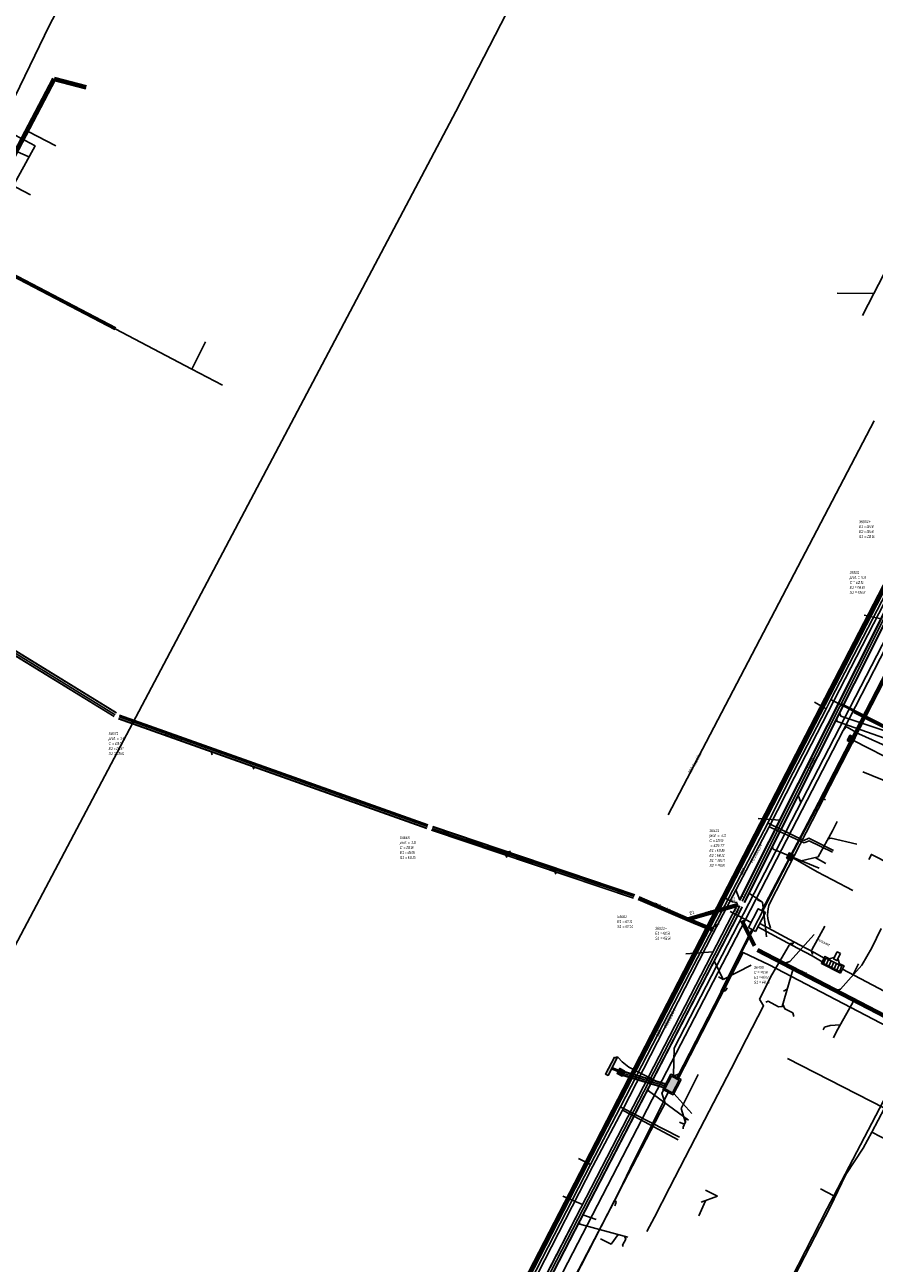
# Model space of a CAD drawing. Header units: metres. Extents: x 2695563 to 2696938, y 1260544 to 1262032.
# Tile 121 of 256: x 2696334 to 2696481, y 1260890 to 1261106. Entities that reach past the tile are written whole.
import ezdxf

# ---------------------------------------------------------------- set-up
doc = ezdxf.new("R2010")
doc.units = ezdxf.units.M
doc.header["$LTSCALE"] = 100
doc.linetypes.add('AUSGEZOGEN', pattern=[0])
doc.linetypes.add('VERDECKT2_S2', pattern=[0.18, 0.1, -0.08])
for name, color, linetype in [('Eau portable_Cadastre des conduites_Conduite', 171, 'AUSGEZOGEN'), ('Eau potable_Cadastre des conduites_Conduite_Texte', 171, 'AUSGEZOGEN'), ('Eau potable_Cadastre des conduites_Tube de protection', 171, 'AUSGEZOGEN'), ('EU_Cadastre des conduites', 24, 'AUSGEZOGEN'), ('EU_Cadastre des conduites – Texte', 7, 'AUSGEZOGEN'), ('EU_Cadastre des conduites_Regard normalisé – Texte', 24, 'AUSGEZOGEN'), ('EU_Cadastre des conduites_Texte entrée-sortie', 24, 'AUSGEZOGEN'), ('Gaz_Cadastre des conduites_Conduite', 32, 'AUSGEZOGEN'), ('Gaz_Cadastre des conduites_Conduite_Texte', 32, 'AUSGEZOGEN'), ('Réseau électrique_Cadastre des conduite_Bord du tracé', 1, 'AUSGEZOGEN'), ('Réseau électrique_Cadastre des conduite_Tronçon de tracé', 1, 'AUSGEZOGEN'), ('Réseau électrique_Cadastre des conduites_Ouvrage_Surface-Ligne-Point', 1, 'AUSGEZOGEN'), ('TV_Cadastre des conduites_CONDUITE', 92, 'AUSGEZOGEN'), ('Télécommunications_SW_Cadastre des conduites_Bord du tracé', 94, 'AUSGEZOGEN'), ('Télécommunications_SW_Cadastre des conduites_Bord du tracé_Texte', 94, 'AUSGEZOGEN'), ('Télécommunications_SW_Cadastre des conduites_Ouvrage', 94, 'AUSGEZOGEN')]:
    doc.layers.add(name, color=color, linetype=linetype)
doc.styles.add('ARIAL', font='arial.ttf')
pattern_1 = [(0, (2703955, 1269100), (4050, 4050), [4050, -4050]), (90, (2703955, 1269100), (-4050, 4050), [4050, -4050])]
pattern_2 = [(0, (2708005, 1273150), (6075, 6075), [6075, -6075]), (90, (2708005, 1273150), (-6075, 6075), [6075, -6075])]

# ---------------------------------------------------------------- blocks, each defined once
blk = doc.blocks.new('COMPLEXOBJECT_1952')
at = {"layer": 'Réseau électrique_Cadastre des conduite_Tronçon de tracé', "color": 1, "linetype": 'AUSGEZOGEN', "transparency": 33554687}
blk.add_line((6470.61, 10970.57), (6471.12, 10971.25), dxfattribs=at)
blk.add_arc((6471.24, 10971.19), 0.129, 54.0887, 152.9935, dxfattribs=at)
blk = doc.blocks.new('COMPLEXOBJECT_1984')
at = {"layer": 'Réseau électrique_Cadastre des conduite_Tronçon de tracé', "color": 1, "linetype": 'AUSGEZOGEN', "transparency": 33554687}
blk.add_line((6435.17, 10900.48), (6435.39, 10900.95), dxfattribs=at)
blk.add_arc((6435.11, 10901.08), 0.304, 334.9834, 83.2386, dxfattribs=at)
blk = doc.blocks.new('COMPLEXOBJECT_1985')
at = {"layer": 'Réseau électrique_Cadastre des conduite_Tronçon de tracé', "color": 1, "linetype": 'AUSGEZOGEN', "transparency": 33554687}
blk.add_line((6454.5, 10938), (6454.69, 10938.38), dxfattribs=at)
blk.add_arc((6454.19, 10938.16), 0.344, 242.1879, 332.45, dxfattribs=at)
blk = doc.blocks.new('COMPLEXOBJECT_2104')
at = {"layer": 'Réseau électrique_Cadastre des conduite_Tronçon de tracé', "color": 1, "linetype": 'AUSGEZOGEN', "transparency": 33554687}
blk.add_line((6462.18, 10953.23), (6485.08, 10997.73), dxfattribs=at)
blk.add_arc((6466.98, 10951.12), 5.24, 156.3172, 205.9977, dxfattribs=at)
blk = doc.blocks.new('COMPLEXOBJECT_2137')
at = {"layer": 'Réseau électrique_Cadastre des conduite_Tronçon de tracé', "color": 1, "linetype": 'AUSGEZOGEN', "transparency": 33554687}
blk.add_line((6475.33, 10983.67), (6474.87, 10983.12), dxfattribs=at)
blk.add_arc((6475.42, 10983.63), 0.104, 61.1932, 157.7684, dxfattribs=at)
blk = doc.blocks.new('COMPLEXOBJECT_2718')
at = {"layer": 'Réseau électrique_Cadastre des conduite_Tronçon de tracé', "color": 1, "linetype": 'AUSGEZOGEN', "transparency": 33554687}
blk.add_line((6462.5, 10940.62), (6465.51, 10945.82), dxfattribs=at)
blk.add_arc((6465.99, 10945.56), 0.548, 73.4063, 151.0637, dxfattribs=at)

msp = doc.modelspace()

# ---------------------------------------------------------------- hatches: boundary and pattern name
at = {"layer": 'Réseau électrique_Cadastre des conduite_Bord du tracé', "lineweight": 18, "transparency": 33554687}
h = msp.add_hatch(dxfattribs=at)
h.set_pattern_fill('MUSTER', color=1, scale=6075, style=0, pattern_type=2)
h.set_pattern_definition(pattern_2)
h.paths.add_polyline_path([(2696466.95, 1260945.58), (2696467.28, 1260946.2), (2696461.36, 1260949.39), (2696461.03, 1260948.77)], flags=0)
h = msp.add_hatch(dxfattribs=at)
h.set_pattern_fill('MUSTER', color=1, scale=6075, style=0, pattern_type=2)
h.set_pattern_definition(pattern_2)
h.paths.add_polyline_path([(2696472.2, 1260942.72), (2696472.52, 1260943.34), (2696470.79, 1260944.34), (2696467.28, 1260946.2), (2696466.95, 1260945.58), (2696470.45, 1260943.73)], flags=0)
at = {"layer": 'Réseau électrique_Cadastre des conduites_Ouvrage_Surface-Ligne-Point', "lineweight": 18, "transparency": 33554687}
h = msp.add_hatch(dxfattribs=at)
h.set_pattern_fill('MUSTER', color=1, scale=4050, style=0, pattern_type=2)
h.set_pattern_definition(pattern_1)
h.paths.add_polyline_path([(2696460.62, 1260947.99), (2696462.36, 1260951.28), (2696461.1, 1260951.93), (2696459.37, 1260948.65)], flags=0)
h = msp.add_hatch(dxfattribs=at)
h.set_pattern_fill('MUSTER', color=1, scale=4050, style=0, pattern_type=2)
h.set_pattern_definition(pattern_1)
h.paths.add_polyline_path([(2696475.38, 1260940.72), (2696476, 1260942), (2696475.2, 1260942.38), (2696474.96, 1260943.1), (2696474.87, 1260943.15), (2696474.76, 1260942.92), (2696474.2, 1260943.21), (2696474.32, 1260943.44), (2696474.22, 1260943.49), (2696473.5, 1260943.23), (2696472.67, 1260943.65), (2696472.06, 1260942.43)], flags=0)
h = msp.add_hatch(dxfattribs=at)
h.set_pattern_fill('MUSTER', color=1, scale=2025, style=0, pattern_type=2)
h.set_pattern_definition([(0, (2699905, 1265050), (2025, 2025), [2025, -2025]), (90, (2699905, 1265050), (-2025, 2025), [2025, -2025])])
h.paths.add_polyline_path([(2696475.39, 1260944.13), (2696474.83, 1260944.43), (2696474.2, 1260943.22), (2696474.76, 1260942.92)], flags=0)
at = {"layer": 'Télécommunications_SW_Cadastre des conduites_Ouvrage', "transparency": 33554687}
for points in [[(2696476.56, 1260981.21), (2696477.45, 1260980.75), (2696477.91, 1260981.64), (2696477.02, 1260982.09)], [(2696465.99, 1260960.74), (2696466.88, 1260960.28), (2696467.33, 1260961.17), (2696466.45, 1260961.63)], [(2696436.08, 1260926.14), (2696434.53, 1260923.18), (2696434.98, 1260922.95), (2696436.53, 1260925.91)], [(2696437.88, 1260923.71), (2696437, 1260924.17), (2696436.54, 1260923.28), (2696437.42, 1260922.82)], [(2696447.67, 1260922.25), (2696445.89, 1260923.17), (2696444.51, 1260920.51), (2696446.29, 1260919.59)], [(2696447.33, 1260922.15), (2696446, 1260922.83), (2696444.85, 1260920.61), (2696446.18, 1260919.93)]]:
    msp.add_hatch(color=7, dxfattribs=at).paths.add_polyline_path(points)

# ---------------------------------------------------------------- linework, layer by layer
at = {"layer": 'Eau portable_Cadastre des conduites_Conduite', "linetype": 'AUSGEZOGEN', "transparency": 33554687}
for p, q in [((2696498.52, 1261038.63), (2696465.09, 1260973.88)), ((2696498.54, 1261038.6), (2696465.12, 1260973.86)), ((2696498.56, 1261038.57), (2696465.14, 1260973.85)), ((2696498.86, 1261038.2), (2696465.53, 1260973.65)), ((2696498.89, 1261038.18), (2696465.56, 1260973.64)), ((2696498.91, 1261038.15), (2696465.59, 1260973.62)), ((2696465.09, 1260973.88), (2696454.84, 1260954)), ((2696465.12, 1260973.86), (2696454.86, 1260953.98)), ((2696465.14, 1260973.85), (2696454.89, 1260953.97)), ((2696465.53, 1260973.65), (2696455.28, 1260953.77)), ((2696465.56, 1260973.64), (2696455.31, 1260953.75)), ((2696465.59, 1260973.62), (2696455.34, 1260953.74)), ((2696454.84, 1260954), (2696430.93, 1260907.73)), ((2696454.86, 1260953.98), (2696430.96, 1260907.71)), ((2696454.89, 1260953.97), (2696430.99, 1260907.7)), ((2696455.28, 1260953.77), (2696431.38, 1260907.5)), ((2696455.31, 1260953.75), (2696431.41, 1260907.49)), ((2696455.34, 1260953.74), (2696431.43, 1260907.47)), ((2696430.93, 1260907.73), (2696392.76, 1260833.71)), ((2696430.96, 1260907.71), (2696392.78, 1260833.7)), ((2696430.99, 1260907.7), (2696392.81, 1260833.68)), ((2696431.38, 1260907.5), (2696393.2, 1260833.48)), ((2696431.41, 1260907.49), (2696393.23, 1260833.47)), ((2696431.43, 1260907.47), (2696393.26, 1260833.45))]:
    msp.add_line(p, q, dxfattribs=at)
at = {"layer": 'Eau portable_Cadastre des conduites_Conduite', "color": 255, "linetype": 'AUSGEZOGEN', "transparency": 33554687}
for p, q in [((2696498.71, 1261038.39), (2696465.34, 1260973.75)), ((2696465.34, 1260973.75), (2696455.09, 1260953.87)), ((2696455.09, 1260953.87), (2696431.18, 1260907.6)), ((2696431.18, 1260907.6), (2696393.01, 1260833.58))]:
    msp.add_line(p, q, dxfattribs=at)
at = {"layer": 'Eau portable_Cadastre des conduites_Conduite', "color": 7, "linetype": 'AUSGEZOGEN', "transparency": 33554687}
for p, q in [((2696472.9, 1260986.71), (2696470.84, 1260987.83)), ((2696431.9, 1260907.48), (2696429.83, 1260908.52))]:
    msp.add_line(p, q, dxfattribs=at)
for points in [[(2696502.51, 1261041.1), (2696501.01, 1261038.6), (2696500.79, 1261038.42), (2696499.34, 1261038), (2696485.76, 1261011.56), (2696473.71, 1260988.29), (2696472.9, 1260986.71), (2696466.37, 1260974.04), (2696462.73, 1260966.82), (2696449.19, 1260940.86), (2696437.14, 1260917.51), (2696431.9, 1260907.48), (2696422.5, 1260889.12), (2696403.71, 1260852.72), (2696403.26, 1260851.83), (2696400.38, 1260846.17)], [(2696473.71, 1260988.29), (2696473.91, 1260988.19), (2696474.79, 1260987.74), (2696475.09, 1260987.59), (2696475.28, 1260987.5), (2696475.5, 1260987.39), (2696486.73, 1260981.67), (2696486.91, 1260981.57), (2696486.99, 1260981.53), (2696487.2, 1260980.9), (2696487.48, 1260980.76)], [(2696462.73, 1260966.82), (2696462.92, 1260966.73), (2696469.02, 1260963.83)], [(2696469.02, 1260963.83), (2696469.87, 1260964.19), (2696474.16, 1260962.07)], [(2696455.09, 1260953.87), (2696455.45, 1260953.69), (2696456.63, 1260953.12), (2696457.43, 1260953.05)], [(2696437.14, 1260917.51), (2696437.32, 1260917.41), (2696447.42, 1260912.23)]]:
    msp.add_lwpolyline(points, dxfattribs=at)
at = {"layer": 'Eau potable_Cadastre des conduites_Tube de protection', "color": 7, "linetype": 'VERDECKT2_S2', "transparency": 33554687}
msp.add_lwpolyline([(2696475.4, 1260987.21), (2696475.59, 1260987.56), (2696486.82, 1260981.84), (2696486.64, 1260981.49), (2696475.4, 1260987.21)], close=True, dxfattribs=at)
at = {"layer": 'EU_Cadastre des conduites', "color": 24, "linetype": 'AUSGEZOGEN', "transparency": 33554687}
for p, q in [((2696481.16, 1261058.92), (2696511.3, 1261117.06)), ((2696339.01, 1261084.57), (2696334.2, 1261087.08)), ((2696334.15, 1261082.7), (2696332.3, 1261083.5)), ((2696334.56, 1261076.06), (2696329.73, 1261078.61)), ((2696474.78, 1261058.94), (2696481.16, 1261058.92)), ((2696479.19, 1261055.06), (2696481.16, 1261058.92)), ((2696362.63, 1261045.74), (2696349.32, 1261052.77)), ((2696365, 1261050.5), (2696362.63, 1261045.74)), ((2696367.95, 1261042.96), (2696362.63, 1261045.74)), ((2696481.23, 1261036.78), (2696445.41, 1260968.26)), ((2696479.48, 1261002.98), (2696482.47, 1261002.36)), ((2696366.18, 1260978.71), (2696365.99, 1260979.27)), ((2696373.4, 1260976.2), (2696373.23, 1260976.69)), ((2696479.28, 1260975.74), (2696484.27, 1260973.71)), ((2696468.49, 1260970.38), (2696468.03, 1260971.71)), ((2696461.07, 1260967.64), (2696464.85, 1260967.34)), ((2696474.8, 1260967.09), (2696473.99, 1260965.46)), ((2696418.01, 1260961.97), (2696417.6, 1260961.77)), ((2696417.39, 1260960.82), (2696417.22, 1260961.27)), ((2696472.86, 1260959.8), (2696470.98, 1260960.82)), ((2696425.9, 1260957.95), (2696425.75, 1260958.39)), ((2696457.2, 1260955.24), (2696457.86, 1260953.44)), ((2696461.84, 1260953.09), (2696459.46, 1260954.66)), ((2696460.95, 1260953.51), (2696461.84, 1260953.09)), ((2696462.41, 1260948.15), (2696461.84, 1260953.09)), ((2696454.32, 1260949.4), (2696452.94, 1260948.58)), ((2696462.54, 1260947.08), (2696462.41, 1260948.15)), ((2696482.43, 1260948.49), (2696480.81, 1260945.17)), ((2696448.51, 1260944.09), (2696453.24, 1260944.44)), ((2696455, 1260939.65), (2696453.42, 1260942.88)), ((2696459.88, 1260942.12), (2696455, 1260939.65)), ((2696465.25, 1260934.95), (2696467.17, 1260941.51)), ((2696478.53, 1260942.37), (2696477.56, 1260940.37)), ((2696454.19, 1260940.09), (2696455, 1260939.65)), ((2696465.46, 1260937.61), (2696466.13, 1260937.97)), ((2696473.59, 1260931.62), (2696475.35, 1260931.78)), ((2696474.16, 1260929.52), (2696474.67, 1260930.58)), ((2696450.63, 1260923.14), (2696447.7, 1260917.24)), ((2696447.7, 1260917.24), (2696448.41, 1260914.98)), ((2696427.13, 1260901.98), (2696430.54, 1260900.53)), ((2696451.14, 1260900.93), (2696454.02, 1260901.96)), ((2696454.02, 1260901.96), (2696451.93, 1260903)), ((2696450.75, 1260898.54), (2696451.94, 1260901.17)), ((2696432.93, 1260897.89), (2696430.6, 1260898.7))]:
    msp.add_line(p, q, dxfattribs=at)
at = {"layer": 'EU_Cadastre des conduites', "linetype": 'AUSGEZOGEN', "transparency": 33554687}
for p, q in [((2696338.45, 1261096.34), (2696325.95, 1261072.57)), ((2696338.47, 1261096.33), (2696325.97, 1261072.56)), ((2696338.48, 1261096.32), (2696325.99, 1261072.55)), ((2696338.89, 1261096.1), (2696326.4, 1261072.34)), ((2696338.91, 1261096.09), (2696326.41, 1261072.33)), ((2696338.93, 1261096.09), (2696326.43, 1261072.32)), ((2696344.19, 1261094.51), (2696338.62, 1261095.97)), ((2696344.18, 1261094.49), (2696338.62, 1261095.95)), ((2696344.19, 1261094.53), (2696338.63, 1261095.99)), ((2696344.31, 1261095), (2696338.75, 1261096.45)), ((2696344.31, 1261094.98), (2696338.75, 1261096.43)), ((2696344.32, 1261095.02), (2696338.76, 1261096.47)), ((2696349.26, 1261052.66), (2696323, 1261066.38)), ((2696349.25, 1261052.64), (2696323, 1261066.36)), ((2696349.27, 1261052.67), (2696323.01, 1261066.4)), ((2696349.39, 1261052.91), (2696323.13, 1261066.63)), ((2696349.4, 1261052.92), (2696323.14, 1261066.65)), ((2696349.41, 1261052.94), (2696323.15, 1261066.66)), ((2696349.5, 1260985.97), (2696293.27, 1261020.56)), ((2696349.51, 1260985.99), (2696293.28, 1261020.58)), ((2696349.52, 1260986.01), (2696293.29, 1261020.6)), ((2696349.1, 1260985.33), (2696292.87, 1261019.92)), ((2696349.12, 1260985.35), (2696292.89, 1261019.94)), ((2696349.13, 1260985.37), (2696292.9, 1261019.96)), ((2696457.85, 1260953.46), (2696483.34, 1261004.18)), ((2696457.86, 1260953.45), (2696483.36, 1261004.17)), ((2696457.88, 1260953.44), (2696483.37, 1261004.16)), ((2696458.65, 1260953.05), (2696484.14, 1261003.77)), ((2696458.67, 1260953.04), (2696484.16, 1261003.77)), ((2696458.69, 1260953.04), (2696484.18, 1261003.76)), ((2696403.46, 1260965.91), (2696349.87, 1260984.98)), ((2696403.48, 1260965.95), (2696349.88, 1260985.02)), ((2696403.47, 1260965.93), (2696349.88, 1260985)), ((2696403.66, 1260966.48), (2696350.07, 1260985.54)), ((2696403.68, 1260966.51), (2696350.08, 1260985.58)), ((2696403.67, 1260966.49), (2696350.08, 1260985.56)), ((2696439.61, 1260954.35), (2696404.5, 1260966.22)), ((2696439.41, 1260953.75), (2696404.29, 1260965.61)), ((2696439.42, 1260953.79), (2696404.3, 1260965.65)), ((2696439.42, 1260953.77), (2696404.3, 1260965.63)), ((2696439.6, 1260954.31), (2696404.48, 1260966.18)), ((2696439.61, 1260954.33), (2696404.49, 1260966.2)), ((2696448.73, 1260949.9), (2696440.2, 1260953.57)), ((2696448.74, 1260949.92), (2696440.21, 1260953.59)), ((2696448.75, 1260949.94), (2696440.22, 1260953.61)), ((2696448.89, 1260950.27), (2696440.36, 1260953.94)), ((2696448.9, 1260950.29), (2696440.37, 1260953.96)), ((2696448.91, 1260950.31), (2696440.38, 1260953.98)), ((2696430.22, 1260899.97), (2696457.47, 1260952.67)), ((2696430.24, 1260899.96), (2696457.49, 1260952.66)), ((2696430.25, 1260899.95), (2696457.51, 1260952.65)), ((2696431.02, 1260899.55), (2696458.27, 1260952.25)), ((2696431.04, 1260899.54), (2696458.29, 1260952.25)), ((2696431.05, 1260899.53), (2696458.31, 1260952.24)), ((2696457.54, 1260952.84), (2696448.76, 1260950.32)), ((2696457.55, 1260952.82), (2696448.76, 1260950.3)), ((2696457.55, 1260952.8), (2696448.77, 1260950.28)), ((2696457.65, 1260952.45), (2696448.87, 1260949.93)), ((2696457.66, 1260952.43), (2696448.87, 1260949.91)), ((2696457.66, 1260952.41), (2696448.88, 1260949.9)), ((2696453.17, 1260948.02), (2696448.73, 1260949.9)), ((2696453.17, 1260948.04), (2696448.74, 1260949.92)), ((2696453.18, 1260948.06), (2696448.75, 1260949.94)), ((2696453.32, 1260948.39), (2696448.89, 1260950.27)), ((2696453.33, 1260948.41), (2696448.9, 1260950.29)), ((2696453.34, 1260948.42), (2696448.91, 1260950.31)), ((2696460.26, 1260945.42), (2696458.08, 1260949.76)), ((2696460.28, 1260945.43), (2696458.1, 1260949.77)), ((2696460.3, 1260945.44), (2696458.12, 1260949.78)), ((2696460.57, 1260945.58), (2696458.39, 1260949.91)), ((2696460.59, 1260945.59), (2696458.41, 1260949.92)), ((2696460.61, 1260945.6), (2696458.43, 1260949.93)), ((2696488.33, 1260930.73), (2696461.05, 1260944.93)), ((2696488.34, 1260930.75), (2696461.06, 1260944.94)), ((2696488.35, 1260930.77), (2696461.07, 1260944.96)), ((2696488.15, 1260930.38), (2696460.87, 1260944.57)), ((2696488.15, 1260930.39), (2696460.88, 1260944.59)), ((2696488.16, 1260930.41), (2696460.89, 1260944.61)), ((2696417.74, 1260875.84), (2696430.22, 1260899.97)), ((2696417.76, 1260875.83), (2696430.24, 1260899.96)), ((2696417.78, 1260875.82), (2696430.25, 1260899.95)), ((2696418.54, 1260875.42), (2696431.02, 1260899.55)), ((2696418.56, 1260875.41), (2696431.04, 1260899.54)), ((2696418.58, 1260875.41), (2696431.05, 1260899.53))]:
    msp.add_line(p, q, dxfattribs=at)
at = {"layer": 'EU_Cadastre des conduites', "color": 255, "transparency": 33554687}
for p, q in [((2696338.69, 1261096.21), (2696326.19, 1261072.44)), ((2696344.25, 1261094.76), (2696338.69, 1261096.21)), ((2696349.33, 1261052.79), (2696323.07, 1261066.51)), ((2696349.31, 1260985.67), (2696293.08, 1261020.26)), ((2696458.27, 1260953.25), (2696483.76, 1261003.97)), ((2696403.57, 1260966.21), (2696349.98, 1260985.28)), ((2696439.51, 1260954.05), (2696404.39, 1260965.91)), ((2696448.82, 1260950.11), (2696440.29, 1260953.78)), ((2696430.64, 1260899.75), (2696457.89, 1260952.45)), ((2696457.6, 1260952.63), (2696448.82, 1260950.11)), ((2696453.25, 1260948.22), (2696448.82, 1260950.11)), ((2696460.44, 1260945.51), (2696458.26, 1260949.84)), ((2696488.25, 1260930.57), (2696460.97, 1260944.77)), ((2696418.16, 1260875.62), (2696430.64, 1260899.75))]:
    msp.add_line(p, q, dxfattribs=at)
at = {"layer": 'EU_Cadastre des conduites', "color": 24, "linetype": 'AUSGEZOGEN', "transparency": 33554687}
for points in [[(2696483.26, 1260982.83), (2696475.45, 1260985.43), (2696475.21, 1260985.98)], [(2696487.15, 1260980.13), (2696474.8, 1260984.49), (2696474.68, 1260984.9)], [(2696473.99, 1260965.46), (2696471.53, 1260960.98), (2696468.54, 1260960.29)], [(2696478.2, 1260963.14), (2696473.74, 1260964.23), (2696473.33, 1260964.12)], [(2696471.66, 1260959), (2696463.7, 1260962.3), (2696463.54, 1260962.73)], [(2696470.81, 1260947.48), (2696466.59, 1260942.76), (2696465.88, 1260942.52)], [(2696480.81, 1260945.17), (2696479.1, 1260942.1), (2696475.41, 1260937.93), (2696474.81, 1260937.8)], [(2696462.41, 1260935.72), (2696462.83, 1260935.85), (2696464.61, 1260934.91), (2696465.29, 1260934.97)], [(2696467.3, 1260933.22), (2696467.09, 1260933.84), (2696465.7, 1260934.52), (2696465.36, 1260935.34)], [(2696474.67, 1260930.58), (2696477.53, 1260935.63), (2696477.51, 1260936.06)], [(2696472.38, 1260930.89), (2696472.61, 1260931.33), (2696473.59, 1260931.62)], [(2696448.94, 1260915.18), (2696442.02, 1260920.26), (2696441.91, 1260920.57)], [(2696447.38, 1260914.86), (2696448.05, 1260914.54), (2696448.35, 1260914.64)], [(2696448.02, 1260913.7), (2696448.01, 1260913.98), (2696448.46, 1260914.91), (2696448.52, 1260915.49)], [(2696438.42, 1260894.83), (2696430.07, 1260897.1), (2696429.95, 1260897.45)], [(2696433.69, 1260894.57), (2696435.51, 1260893.65), (2696436.72, 1260895.29)], [(2696437.58, 1260893.2), (2696437.5, 1260893.43), (2696438.05, 1260894.52), (2696437.83, 1260894.99)]]:
    msp.add_lwpolyline(points, dxfattribs=at)
at = {"layer": 'Gaz_Cadastre des conduites_Conduite', "color": 32, "linetype": 'AUSGEZOGEN', "transparency": 33554687}
for points in [[(2696400.63, 1260845.43), (2696422.75, 1260888.51), (2696432.35, 1260907.19), (2696437.5, 1260916.95), (2696453.27, 1260947.67), (2696462.99, 1260966.19), (2696467.37, 1260974.82), (2696486.01, 1261010.9), (2696499.4, 1261036.94), (2696499.54, 1261037.2)], [(2696462.99, 1260966.19), (2696463.38, 1260966.01), (2696469.09, 1260963.4)], [(2696469.09, 1260963.4), (2696469.94, 1260963.72), (2696474.01, 1260961.79)], [(2696437.5, 1260916.95), (2696437.85, 1260916.76), (2696447.19, 1260911.77)]]:
    msp.add_lwpolyline(points, dxfattribs=at)
at = {"layer": 'Réseau électrique_Cadastre des conduite_Bord du tracé', "color": 1, "linetype": 'AUSGEZOGEN', "transparency": 33554687}
for points in [[(2696466.95, 1260945.58), (2696467.28, 1260946.2), (2696461.36, 1260949.39), (2696461.03, 1260948.77), (2696466.95, 1260945.58)], [(2696472.2, 1260942.72), (2696472.52, 1260943.34), (2696470.79, 1260944.34), (2696467.28, 1260946.2), (2696466.95, 1260945.58), (2696470.45, 1260943.73), (2696472.2, 1260942.72)]]:
    msp.add_lwpolyline(points, close=True, dxfattribs=at)
at = {"layer": 'Réseau électrique_Cadastre des conduite_Tronçon de tracé', "color": 1, "linetype": 'AUSGEZOGEN', "transparency": 33554687}
for p, q in [((2696471.58, 1260970.38), (2696488.61, 1261003.5)), ((2696478.6, 1260982.34), (2696476.44, 1260983.54)), ((2696458.88, 1260950.07), (2696475.84, 1260982.93)), ((2696486.45, 1260978.76), (2696478.6, 1260982.34)), ((2696472.29, 1260971.1), (2696472.79, 1260970.85)), ((2696461.73, 1260951.61), (2696471.58, 1260970.38)), ((2696458.88, 1260950.07), (2696456.23, 1260951.48)), ((2696444.41, 1260922.13), (2696458.88, 1260950.07)), ((2696459.85, 1260949.55), (2696458.88, 1260950.07)), ((2696455.81, 1260939.94), (2696459.97, 1260948.33)), ((2696470.41, 1260944.77), (2696472.64, 1260948.92)), ((2696461.28, 1260936.24), (2696463.47, 1260940.43)), ((2696489.64, 1260934.11), (2696475.72, 1260941.42)), ((2696454.71, 1260937.81), (2696455.35, 1260939.05)), ((2696455.35, 1260939.05), (2696455.81, 1260939.94)), ((2696454.71, 1260937.81), (2696455, 1260937.66)), ((2696456.36, 1260924.09), (2696459.06, 1260929.31)), ((2696451.01, 1260913.74), (2696456.36, 1260924.09)), ((2696406.09, 1260848.12), (2696444.41, 1260922.13)), ((2696436.12, 1260901.19), (2696443.97, 1260916.38)), ((2696448.4, 1260908.68), (2696451.01, 1260913.74)), ((2696445.68, 1260903.42), (2696448.4, 1260908.68)), ((2696443.04, 1260898.33), (2696445.68, 1260903.42)), ((2696417.61, 1260865.41), (2696436.12, 1260901.19)), ((2696441.73, 1260895.8), (2696443.04, 1260898.33))]:
    msp.add_line(p, q, dxfattribs=at)
for points in [[(2696304.85, 1261029.08), (2696335.37, 1261084.55), (2696329.29, 1261087.83), (2696337.86, 1261105.57), (2696378.03, 1261181.21)], [(2696475.84, 1260982.93), (2696486.55, 1261003.8), (2696507.06, 1261043.51)], [(2696443.97, 1260916.38), (2696444.89, 1260918.15), (2696444.32, 1260919.88), (2696445.8, 1260922.63), (2696447.42, 1260923.25), (2696454.37, 1260936.69), (2696454.71, 1260937.81)], [(2696459.06, 1260929.31), (2696462.03, 1260935.05), (2696461.28, 1260936.24)], [(2696443.56, 1260921.83), (2696438.61, 1260924.38), (2696437.41, 1260925.31), (2696436.71, 1260926.08)]]:
    msp.add_lwpolyline(points, dxfattribs=at)
for centre, radius, start, end in [((2696470.96, 1260944.53), 0.605, 157.3025, 235.6796), ((2696436.53, 1260925.91), 0.251, 43.1222, 152.5845), ((2696443.84, 1260922.4), 0.635, 243.8089, 334.5439)]:
    msp.add_arc(centre, radius, start, end, dxfattribs=at)
at = {"layer": 'Réseau électrique_Cadastre des conduites_Ouvrage_Surface-Ligne-Point', "color": 1, "linetype": 'AUSGEZOGEN', "transparency": 33554687}
for points in [[(2696460.62, 1260947.99), (2696462.36, 1260951.28), (2696461.1, 1260951.93), (2696459.37, 1260948.65), (2696460.62, 1260947.99)], [(2696475.38, 1260940.72), (2696476, 1260942), (2696475.2, 1260942.38), (2696474.96, 1260943.1), (2696474.87, 1260943.15), (2696474.76, 1260942.92), (2696474.2, 1260943.21), (2696474.32, 1260943.44), (2696474.22, 1260943.49), (2696473.5, 1260943.23), (2696472.67, 1260943.65), (2696472.06, 1260942.43), (2696475.38, 1260940.72)], [(2696472.42, 1260942.43), (2696472.86, 1260943.32), (2696473.33, 1260943.09), (2696472.88, 1260942.2), (2696472.42, 1260942.43)], [(2696472.88, 1260942.2), (2696473.34, 1260941.97), (2696473.79, 1260942.86), (2696473.33, 1260943.09), (2696472.88, 1260942.2)], [(2696473.79, 1260942.86), (2696473.34, 1260941.97), (2696473.81, 1260941.74), (2696474.25, 1260942.63), (2696473.79, 1260942.86)], [(2696473.81, 1260941.74), (2696474.27, 1260941.51), (2696474.71, 1260942.4), (2696474.25, 1260942.63), (2696473.81, 1260941.74)], [(2696475.39, 1260944.13), (2696474.83, 1260944.43), (2696474.2, 1260943.22), (2696474.76, 1260942.92), (2696475.39, 1260944.13)], [(2696474.27, 1260941.51), (2696474.73, 1260941.28), (2696475.18, 1260942.17), (2696474.71, 1260942.4), (2696474.27, 1260941.51)], [(2696474.73, 1260941.28), (2696475.19, 1260941.04), (2696475.64, 1260941.94), (2696475.18, 1260942.17), (2696474.73, 1260941.28)]]:
    msp.add_lwpolyline(points, close=True, dxfattribs=at)
at = {"layer": 'TV_Cadastre des conduites_CONDUITE', "color": 92, "linetype": 'AUSGEZOGEN', "transparency": 33554687}
for p, q in [((2696466.19, 1260925.9), (2696483.06, 1260917.25)), ((2696483.06, 1260917.25), (2696480.84, 1260913.09)), ((2696480.84, 1260913.09), (2696483.97, 1260911.49))]:
    msp.add_line(p, q, dxfattribs=at)
for points in [[(2696677.04, 1261629.23), (2696658.1, 1261573.98), (2696530.87, 1261328), (2696408.49, 1261090.51), (2696318.83, 1260920.87), (2696318.83, 1260899.06), (2696246.12, 1260788.79)], [(2696502.26, 1260957.93), (2696501.42, 1260956.32), (2696495.59, 1260959.38), (2696495.3, 1260958.83), (2696486.14, 1260963.63), (2696484.1, 1260959.67), (2696480.75, 1260961.39), (2696480.29, 1260960.52)], [(2696467.37, 1260888.08), (2696473.58, 1260900.07), (2696476.34, 1260905.72), (2696479.35, 1260910.33), (2696480.84, 1260913.09)]]:
    msp.add_lwpolyline(points, dxfattribs=at)
at = {"layer": 'Télécommunications_SW_Cadastre des conduites_Bord du tracé', "color": 94, "linetype": 'AUSGEZOGEN', "transparency": 33554687}
for p, q in [((2696447, 1260922.6), (2696466.49, 1260960.48)), ((2696487.96, 1260928.35), (2696474.22, 1260902.05)), ((2696446.4, 1260919.81), (2696449.55, 1260916.33)), ((2696474.22, 1260902.05), (2696471.91, 1260903.24))]:
    msp.add_line(p, q, dxfattribs=at)
at = {"layer": 'Télécommunications_SW_Cadastre des conduites_Bord du tracé', "linetype": 'AUSGEZOGEN', "transparency": 33554687}
for p, q in [((2696436.72, 1260923.62), (2696435.53, 1260924.13)), ((2696435.57, 1260924.21), (2696435.58, 1260924.2)), ((2696436.82, 1260923.85), (2696435.63, 1260924.35)), ((2696435.74, 1260924.4), (2696435.75, 1260924.39)), ((2696444.94, 1260921.47), (2696437.76, 1260923.6)), ((2696444.95, 1260921.5), (2696437.77, 1260923.63)), ((2696444.96, 1260921.52), (2696437.78, 1260923.65)), ((2696444.74, 1260920.8), (2696437.56, 1260922.93)), ((2696444.75, 1260920.83), (2696437.57, 1260922.96)), ((2696444.76, 1260920.85), (2696437.58, 1260922.98))]:
    msp.add_line(p, q, dxfattribs=at)
at = {"layer": 'Télécommunications_SW_Cadastre des conduites_Bord du tracé', "color": 255, "transparency": 33554687}
for p, q in [((2696436.77, 1260923.73), (2696435.58, 1260924.24)), ((2696435.65, 1260924.3), (2696435.66, 1260924.29)), ((2696444.85, 1260921.16), (2696437.67, 1260923.29))]:
    msp.add_line(p, q, dxfattribs=at)
at = {"layer": 'Télécommunications_SW_Cadastre des conduites_Bord du tracé', "color": 94, "linetype": 'AUSGEZOGEN', "transparency": 33554687}
for points in [[(2696446.33, 1260922.95), (2696446.49, 1260927.7), (2696530.89, 1261091.27)], [(2696477.66, 1260981.76), (2696486.57, 1260998.79), (2696507.11, 1261038.6), (2696525.99, 1261075.02)], [(2696477.27, 1260980.84), (2696475.96, 1260978.29), (2696466.94, 1260961.37)], [(2696494.48, 1260972.52), (2696485.59, 1260977.11), (2696477.67, 1260981.18)], [(2696477.55, 1260955.13), (2696473.99, 1260956.96), (2696471.33, 1260958.34), (2696467.13, 1260960.78)], [(2696487.49, 1260929.4), (2696462.99, 1260942.2), (2696458.46, 1260944.32), (2696447.22, 1260922.49)], [(2696407.4, 1260845.96), (2696409.92, 1260850.95), (2696435.39, 1260899.81), (2696436.25, 1260901.45), (2696438.83, 1260906.8), (2696445.41, 1260920.04)], [(2696447.85, 1260856.69), (2696449.63, 1260855.77), (2696450.34, 1260855.41), (2696473.08, 1260899.81), (2696474.22, 1260902.05)]]:
    msp.add_lwpolyline(points, dxfattribs=at)
at = {"layer": 'Télécommunications_SW_Cadastre des conduites_Ouvrage', "color": 94, "transparency": 33554687}
for points in [[(2696476.56, 1260981.21), (2696477.45, 1260980.75), (2696477.91, 1260981.64), (2696477.02, 1260982.09), (2696476.56, 1260981.21)], [(2696465.99, 1260960.74), (2696466.88, 1260960.28), (2696467.33, 1260961.17), (2696466.45, 1260961.63), (2696465.99, 1260960.74)], [(2696436.08, 1260926.14), (2696434.53, 1260923.18), (2696434.98, 1260922.95), (2696436.53, 1260925.91), (2696436.08, 1260926.14)], [(2696437.88, 1260923.71), (2696437, 1260924.17), (2696436.54, 1260923.28), (2696437.42, 1260922.82), (2696437.88, 1260923.71)], [(2696447.67, 1260922.25), (2696445.89, 1260923.17), (2696444.51, 1260920.51), (2696446.29, 1260919.59), (2696447.67, 1260922.25)], [(2696447.33, 1260922.15), (2696446, 1260922.83), (2696444.85, 1260920.61), (2696446.18, 1260919.93), (2696447.33, 1260922.15)]]:
    msp.add_lwpolyline(points, close=True, dxfattribs=at)

# ---------------------------------------------------------------- block references
at = {"layer": 'Réseau électrique_Cadastre des conduite_Tronçon de tracé', "color": 1, "linetype": 'AUSGEZOGEN', "lineweight": -3, "transparency": 33554687}
for name in ['COMPLEXOBJECT_2104', 'COMPLEXOBJECT_2137', 'COMPLEXOBJECT_1952', 'COMPLEXOBJECT_2718', 'COMPLEXOBJECT_1985', 'COMPLEXOBJECT_1984']:
    msp.add_blockref(name, (2690000.97, 1249999.81), dxfattribs=at)

# ---------------------------------------------------------------- texts
at = {"layer": 'Eau potable_Cadastre des conduites_Conduite_Texte', "color": 7, "transparency": 33554687, "char_height": 0.5543, "attachment_point": 5, "style": 'ARIAL'}
for s, insert, width, rotation in [('\\A1;{\\fArial|i1|b0;\\H0.554263;\\W0.700000;\\C7;500}\\P', (2696459.75, 1260962.9), 1.1063, 62.721), ('\\A1;{\\fArial|i1|b0;\\H0.554263;\\W0.700000;\\C7;150}\\P', (2696458.36, 1260958.43), 1.1001, 62.4519), ('\\A1;{\\fArial|i1|b0;\\H0.554263;\\W0.700000;\\C7;150}\\P', (2696443.75, 1260930.31), 1.1001, 62.6976), ('\\A1;{\\fArial|i1|b0;\\H0.554263;\\W0.700000;\\C7;500}\\P', (2696442.07, 1260928.67), 1.1063, 62.6778)]:
    msp.add_mtext(s, dxfattribs=dict(at, insert=insert, width=width, rotation=rotation))
at = {"layer": 'EU_Cadastre des conduites – Texte', "color": 24, "transparency": 33554687, "char_height": 0.5571, "width": 6, "attachment_point": 5, "style": 'ARIAL'}
for s, insert, rotation in [('\\A1;{\\fArial|b0|i1|c0|p34;\\W0.7;< \\W0.49;600 Tuyau béton}', (2696359.31, 1260981.97), 340.3206), ('\\A1;{\\fArial|b0|i1|c0|p34;\\W0.7;200 \\W0.49;Tuyau béton}', (2696450.14, 1260977.22), 61.4115), ('\\A1;{\\fArial|i1|b0;\\H0.557054;\\W0.700000;\\C24;> \\W0.490000;e 900/1350}\\P', (2696470.08, 1260976.73), 63.1026), ('\\A1;{\\fArial|b0|i1|c0|p34;\\W0.7;< \\W0.49;600 Tuyau béton}', (2696390.03, 1260971.02), 340.4538), ('\\A1;{\\fArial|b0|i1|c0|p34;\\W0.7;< \\W0.49;600 Tuyau béton}', (2696415.26, 1260962.22), 342.1026), ('\\A1;{\\fArial|b0|i1|c0|p34;\\W0.7;< \\W0.49;400 Tuyau béton}', (2696444.28, 1260952.19), 337.0149), ('\\A1;{\\fArial|b0|i1|c0|p34;\\W0.7;< \\W0.49;400 Tuyau béton}', (2696453.25, 1260951.42), 16.2279), ('\\A1;{\\fArial|b0|i1|c0|p34;\\W0.7;400 \\W0.49;Tuyau béton}', (2696450.11, 1260949.54), 337.6566), ('\\A1;{\\fArial|b0|i1|c0|p34;\\W0.7;< \\W0.49;350 Tuyau grès}', (2696459.25, 1260947.87), 296.2813), ('\\A1;{\\fArial|b0|i1|c0|p34;\\W0.7;< \\W0.49;400 Tuyau grès}', (2696469.51, 1260940.43), 332.6229)]:
    msp.add_mtext(s, dxfattribs=dict(at, insert=insert, rotation=rotation))
at = {"layer": 'EU_Cadastre des conduites_Regard normalisé – Texte', "color": 24, "transparency": 33554687, "char_height": 0.5064, "attachment_point": 1, "line_spacing_factor": 1.024096, "style": 'ARIAL'}
for s, insert, width in [('\\A1;{\\fArial|b0|i1|c0|p34;\\W0.69464;36551+}\\P{\\fArial|b0|i1|c0|p34;\\H0.99721x;\\W0.69464;E1 \\W0.48625;= 438.36}\\P{\\fArial|b0|i1|c0|p34;\\H0.99721x;\\W0.69464;E2 \\W0.48625;= 438.45}\\P{\\fArial|b0|i1|c0|p34;\\H0.99721x;\\W0.69464;S1 =\\W0.48625; 438.36}', (2696478.6, 1261019.48), 2.8122), ('\\A1;{\\fArial|b0|i1|c0|p34;\\W0.69496;36531}\\P{\\fArial|b0|i1|c0|p34;\\H0.99721x;\\W0.69496;prof. = \\W0.48647; 5.24}\\P{\\fArial|b0|i1|c0|p34;\\H0.99721x;\\W0.69496;C =\\W0.48647; 443.92}\\P{\\fArial|b0|i1|c0|p34;\\H0.99721x;\\W0.69496;E1 \\W0.48647;= 438.69}\\P{\\fArial|b0|i1|c0|p34;\\H0.99721x;\\W0.69496;S1 =\\W0.48647; 438.68}', (2696476.98, 1261010.65), 2.8365), ('\\A1;{\\fArial|b0|i1|c0|p34;\\W0.69709;54671}\\P{\\fArial|b0|i1|c0|p34;\\H0.99721x;\\W0.69709;prof. = \\W0.48796; 3.46}\\P{\\fArial|b0|i1|c0|p34;\\H0.99721x;\\W0.69709;C =\\W0.48796; 439.07}\\P{\\fArial|b0|i1|c0|p34;\\H0.99721x;\\W0.69709;E1 \\W0.48796;= 435.67}\\P{\\fArial|b0|i1|c0|p34;\\H0.99721x;\\W0.69709;S1 =\\W0.48796; 435.61}', (2696348.16, 1260982.64), 2.8452), ('\\A1;{\\fArial|b0|i1|c0|p34;\\W0.69532;54665}\\P{\\fArial|b0|i1|c0|p34;\\H0.99721x;\\W0.69532;prof. = \\W0.48672; 2.31}\\P{\\fArial|b0|i1|c0|p34;\\H0.99721x;\\W0.69532;C =\\W0.48672; 438.86}\\P{\\fArial|b0|i1|c0|p34;\\H0.99721x;\\W0.69532;E1 \\W0.48672;= 436.55}\\P{\\fArial|b0|i1|c0|p34;\\H0.99721x;\\W0.69532;S1 =\\W0.48672; 436.55}', (2696398.78, 1260964.55), 2.8414), ('\\A1;{\\fArial|b0|i1|c0|p34;\\W0.69641;36521}\\P{\\fArial|b0|i1|c0|p34;\\H0.99721x;\\W0.69641;prof. = \\W0.48749; 4.12}\\P{\\fArial|b0|i1|c0|p34;\\H0.99721x;\\W0.69641;C =\\W0.48749; 443.89}\\P{\\fArial|b0|i1|c0|p34;\\H0.99721x;\\W0.69641; = 439.77}\\P{\\fArial|b0|i1|c0|p34;\\H0.99721x;\\W0.69641;E1 \\W0.48749;= 439.89}\\P{\\fArial|b0|i1|c0|p34;\\H0.99721x;\\W0.69641;E2 \\W0.48749;= 440.14}\\P{\\fArial|b0|i1|c0|p34;\\H0.99721x;\\W0.69641;S1 =\\W0.48749; 439.77}\\P{\\fArial|b0|i1|c0|p34;\\H0.99721x;\\W0.69641;S2 =\\W0.48749; 440.04}', (2696452.6, 1260965.77), 2.8424), ('\\A1;{\\fArial|b0|i1|c0|p34;\\W0.69314;54661}\\P{\\fArial|b0|i1|c0|p34;\\H0.99721x;\\W0.69314;E1 \\W0.4852;= 437.14}\\P{\\fArial|b0|i1|c0|p34;\\H0.99721x;\\W0.69314;S1 =\\W0.4852; 437.14}', (2696436.56, 1260950.82), 2.8057), ('\\A1;{\\fArial|b0|i1|c0|p34;\\W0.69464;36521+}\\P{\\fArial|b0|i1|c0|p34;\\H0.99721x;\\W0.69464;E1 \\W0.48625;= 438.56}\\P{\\fArial|b0|i1|c0|p34;\\H0.99721x;\\W0.69464;S1 =\\W0.48625; 438.56}', (2696443.16, 1260948.79), 2.8122), ('\\A1;{\\fArial|b0|i1|c0|p34;\\W0.69518;36499}\\P{\\fArial|b0|i1|c0|p34;\\H0.99721x;\\W0.69518;C =\\W0.48663; 443.90}\\P{\\fArial|b0|i1|c0|p34;\\H0.99721x;\\W0.69518;E1 \\W0.48663;= 440.57}\\P{\\fArial|b0|i1|c0|p34;\\H0.99721x;\\W0.69518;S1 =\\W0.48663; 440.46}', (2696460.33, 1260942), 2.8408)]:
    msp.add_mtext(s, dxfattribs=dict(at, insert=insert, width=width))
at = {"layer": 'EU_Cadastre des conduites_Regard normalisé – Texte', "color": 24, "transparency": 33554687, "insert": (2696471.4, 1260946.94), "char_height": 0.4811, "width": 2.2457, "attachment_point": 1, "rotation": 332.8884, "style": 'ARIAL'}
msp.add_mtext('\\A1;{\\fArial|b0|i1|c0|p34;\\H1x;\\W0.7;recouvert}', dxfattribs=at)
at = {"layer": 'EU_Cadastre des conduites_Texte entrée-sortie', "color": 24, "transparency": 33554687, "char_height": 0.5571, "attachment_point": 7, "style": 'ARIAL'}
for s, insert, width, rotation in [('\\A1;{\\fArial|i1|b0;\\H0.557054;\\W0.700000;\\C24;A2}\\P', (2696456.36, 1260953.17), 0.8638, 16.5456), ('\\A1;{\\fArial|i1|b0;\\H0.557054;\\W0.700000;\\C24;A1}\\P', (2696458.69, 1260953.66), 0.8554, 63.3159), ('\\A1;{\\fArial|i1|b0;\\H0.557054;\\W0.700000;\\C24;E1}\\P', (2696449.23, 1260950.87), 0.8554, 18.2619), ('\\A1;{\\fArial|i1|b0;\\H0.557054;\\W0.700000;\\C24;E1}\\P', (2696457.45, 1260951.1), 0.8554, 62.6562)]:
    msp.add_mtext(s, dxfattribs=dict(at, insert=insert, width=width, rotation=rotation))
at = {"layer": 'Gaz_Cadastre des conduites_Conduite_Texte', "color": 32, "transparency": 33554687, "char_height": 0.5583, "width": 3.0577, "attachment_point": 5, "style": 'ARIAL'}
for insert, rotation in [((2696460.73, 1260961.56), 62.2989), ((2696445.7, 1260932.91), 62.8263)]:
    msp.add_mtext('\\A1;{\\fArial|i1|b0;\\H0.558250;\\W0.700000;\\C32;PE180/16.4}\\P', dxfattribs=dict(at, insert=insert, rotation=rotation))
at = {"layer": 'Télécommunications_SW_Cadastre des conduites_Bord du tracé_Texte', "color": 94, "transparency": 33554687, "insert": (2696439.98, 1260922.46), "char_height": 0.5064, "width": 1.2818, "attachment_point": 5, "rotation": 343.2042, "style": 'ARIAL'}
msp.add_mtext('\\W0.70; 700 ', dxfattribs=at)

doc.saveas('drawing.dxf')
